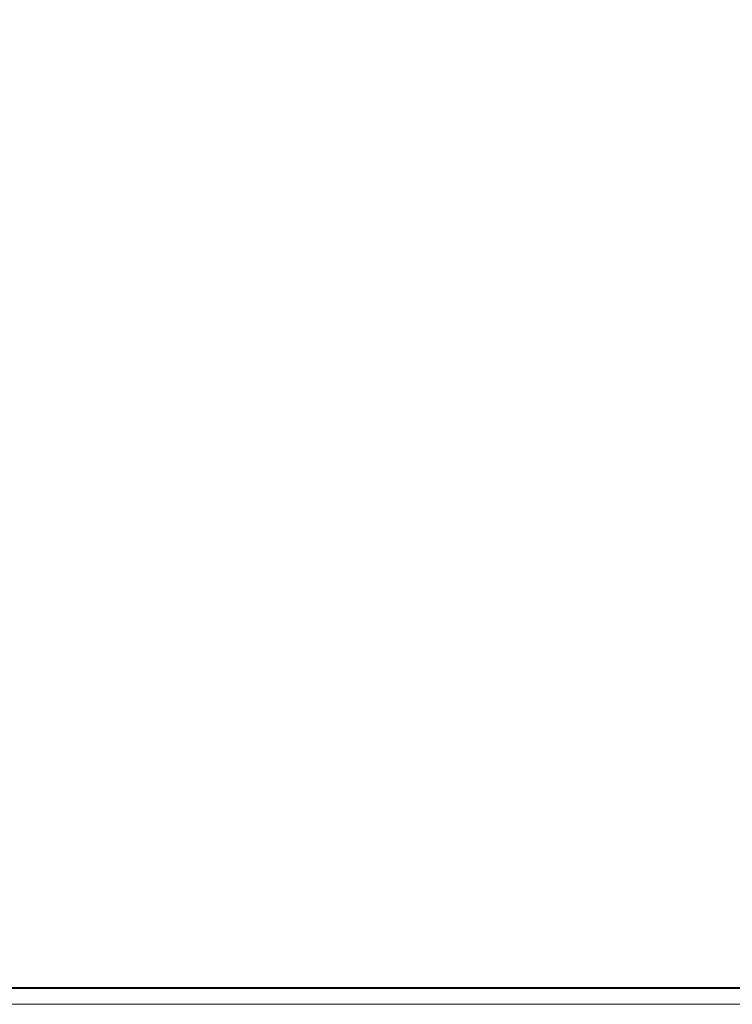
# Model space of a CAD drawing. Header units: millimetres. Extents: x -195178 to 1761886, y 140622 to 301105.
# Tile 127 of 131: x 1626852 to 1648432, y 182305 to 212101. Entities that reach past the tile are written whole.
import ezdxf

# ---------------------------------------------------------------- set-up
doc = ezdxf.new("R2010")
doc.units = ezdxf.units.MM
doc.layers.add('формат', color=250, linetype='Continuous')
doc.styles.add('Arial', font='arial.ttf', dxfattribs={"width": 0.9, "height": 699.9999999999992})

# ---------------------------------------------------------------- blocks, each defined once
blk = doc.blocks.new('*U57')
at = {"color": 0, "lineweight": 0}
blk.add_lwpolyline([(-841, 3.464264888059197e-14), (6.661338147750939e-14, 6.661338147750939e-14), (-1.377945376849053e-14, 594.0000000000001), (-841.0000000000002, 594.0000000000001)], close=True, dxfattribs=at)
at = {"lineweight": 40}
blk.add_lwpolyline([(-821, 5.000000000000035), (-4.999999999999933, 5.000000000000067), (-5.000000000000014, 589.0000000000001), (-821.0000000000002, 589.0000000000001)], close=True, dxfattribs=at)
at = {"style": 'Arial', "width": 0.9, "flags": 8}
blk.add_attdef('FORMAT', (-36.87188609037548, 1.257088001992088), '', height=2.8, dxfattribs=at)

msp = doc.modelspace()

# ---------------------------------------------------------------- block references
at = {"layer": 'формат', "xscale": 100, "yscale": 100, "zscale": 100}
msp.add_blockref('*U57', (1676592.240143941, 182304.784122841), dxfattribs=at)

doc.saveas('drawing.dxf')
